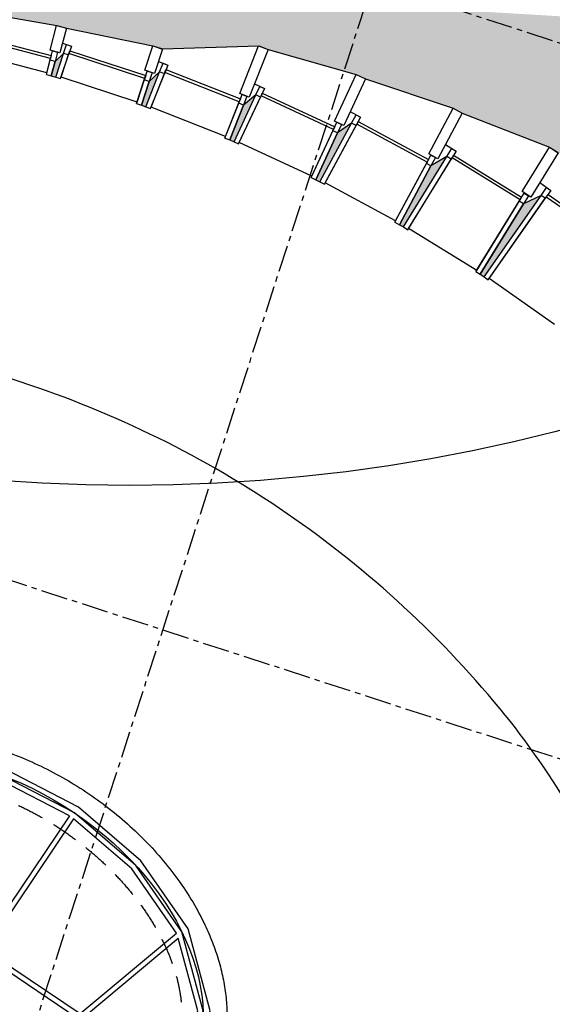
# Model space of a CAD drawing. Header units: millimetres. Extents: x -4106 to 114694, y -37499 to 54647.
# Tile 55 of 109: x 36163 to 42428, y 8550 to 20118. Entities that reach past the tile are written whole.
import ezdxf

# ---------------------------------------------------------------- set-up
doc = ezdxf.new("R2010")
doc.units = ezdxf.units.MM
doc.header["$LTSCALE"] = 50
for name, pattern in [('B0301', [25, 12.5, -6.25, 0, -6.25]), ('XREF_05-werkset$0$B0402', [9.375, 6.25, -3.125]), ('XREF_05-werkset$0$B0702', [4.6875, 3.125, -1.5625]), ('XREF_STRAMIEN$0$B0201', [50, 31.25, -6.25, 6.25, -6.25])]:
    doc.linetypes.add(name, pattern=pattern)
for name, color, linetype in [('FOK_ BRANDSLANGHASPELS', 2, 'Continuous'), ('FOK_07_STRAMIEN', 13, 'B0301'), ('FOK_22_BINNENWANDEN', 2, 'Continuous'), ('XREF_05-werkset$0$AA01254-_egaal-254', 254, 'Continuous'), ('XREF_05-werkset$0$AA31-O--_GLAS', 242, 'Continuous'), ('XREF_05-werkset$0$AI27----_DAKEN', 1, 'Continuous'), ('XREF_05-werkset$0$AI31-O--_GLAS', 242, 'Continuous'), ('XREF_05-werkset$0$AL$8A---_ABT-HULP', 241, 'Continuous'), ('XREF_05-werkset$0$AL01254-_egaal-254', 254, 'Continuous'), ('XREF_05-werkset$0$AL281L3-_STREEPF-OND', 242, 'XREF_05-werkset$0$B0702'), ('XREF_05-werkset$0$AL28MH--_METAAL', 3, 'Continuous'), ('XREF_05-werkset$0$AL31-O--_GLAS', 1, 'Continuous'), ('XREF_05-werkset$0$AL31XH4-_ALUMINIUM', 2, 'Continuous'), ('XREF_05-werkset$0$AL34MH--_METAAL', 2, 'Continuous'), ('XREF_05_PLAFOND$0$AI45----_PLAFONDAFW', 2, 'Continuous'), ('XREF_STRAMIEN$0$AL$7A---_STRAMIEN', 1, 'XREF_STRAMIEN$0$B0201')]:
    doc.layers.add(name, color=color, linetype=linetype)

# ---------------------------------------------------------------- blocks, each defined once
blk = doc.blocks.new('XREF_05-werkset$0$V-H-39-00U_09145B1')
at = {"layer": 'XREF_05-werkset$0$AL$8A---_ABT-HULP'}
blk.add_ellipse((0, 0), major_axis=(2363, -1593), ratio=0.68421, dxfattribs=at)
at = {"layer": 'XREF_05-werkset$0$AL281L3-_STREEPF-OND', "linetype": 'XREF_05-werkset$0$B0402'}
blk.add_open_spline([(-2157, 1454), (-2182, 1416), (-2205, 1377), (-2246, 1296), (-2264, 1255), (-2295, 1168), (-2308, 1124), (-2330, 1031), (-2338, 984), (-2348, 897), (-2351, 857), (-2354, 777), (-2353, 737), (-2349, 645), (-2344, 595), (-2330, 491), (-2320, 439), (-2295, 331), (-2280, 277), (-2245, 168), (-2225, 113), (-2180, 3), (-2155, -53), (-2101, -164), (-2071, -219), (-2007, -330), (-1972, -385), (-1899, -494), (-1860, -548), (-1777, -655), (-1734, -708), (-1644, -812), (-1596, -863), (-1498, -963), (-1448, -1012), (-1343, -1108), (-1289, -1154), (-1178, -1245), (-1121, -1289), (-1004, -1373), (-945, -1414), (-824, -1492), (-762, -1529), (-637, -1600), (-574, -1634), (-436, -1703), (-361, -1737), (-210, -1800), (-133, -1829), (19, -1881), (95, -1904), (247, -1943), (322, -1960), (472, -1988), (546, -1999), (691, -2014), (763, -2018), (887, -2021), (941, -2020), (1045, -2015), (1096, -2011), (1196, -1999), (1245, -1991), (1340, -1973), (1386, -1962), (1475, -1936), (1519, -1922), (1602, -1891), (1643, -1874), (1723, -1835), (1764, -1813), (1841, -1766), (1878, -1740), (1947, -1686), (1980, -1658), (2042, -1598), (2070, -1567), (2124, -1501), (2149, -1467), (2194, -1396), (2215, -1359), (2252, -1283), (2268, -1243), (2297, -1161), (2309, -1119), (2329, -1033), (2337, -989), (2348, -898), (2352, -851), (2354, -756), (2353, -707), (2345, -607), (2339, -555), (2322, -450), (2311, -396), (2283, -286), (2266, -230), (2226, -116), (2204, -58), (2153, 59), (2124, 117), (2063, 234), (2029, 292), (1957, 408), (1918, 466), (1836, 579), (1793, 636), (1701, 747), (1653, 801), (1553, 908), (1501, 961), (1393, 1063), (1337, 1113), (1222, 1210), (1162, 1257), (1041, 1347), (979, 1391), (852, 1474), (788, 1514), (657, 1590), (590, 1626), (456, 1693), (389, 1725), (253, 1783), (184, 1810), (47, 1859), (-22, 1882), (-159, 1921), (-227, 1939), (-363, 1968), (-430, 1981), (-564, 2001), (-630, 2008), (-760, 2018), (-823, 2020), (-946, 2020), (-1006, 2018), (-1121, 2009), (-1178, 2002), (-1287, 1984), (-1340, 1973), (-1443, 1946), (-1493, 1931), (-1589, 1897), (-1634, 1877), (-1714, 1839), (-1749, 1821), (-1816, 1781), (-1848, 1760), (-1916, 1711), (-1951, 1683), (-2019, 1622), (-2050, 1589), (-2108, 1522), (-2133, 1489), (-2157, 1454)], degree=3, knots=[0, 0, 0, 0, 0.085677, 0.085677, 0.170245, 0.170245, 0.254813, 0.254813, 0.339381, 0.339381, 0.405927, 0.405927, 0.472473, 0.472473, 0.552077, 0.552077, 0.632707, 0.632707, 0.713337, 0.713337, 0.793967, 0.793967, 0.874597, 0.874597, 0.955226, 0.955226, 1.035856, 1.035856, 1.116486, 1.116486, 1.197116, 1.197116, 1.277746, 1.277746, 1.358375, 1.358375, 1.439005, 1.439005, 1.519635, 1.519635, 1.600265, 1.600265, 1.680894, 1.680894, 1.761524, 1.761524, 1.855708, 1.855708, 1.949891, 1.949891, 2.044074, 2.044074, 2.138258, 2.138258, 2.232441, 2.232441, 2.326625, 2.326625, 2.399002, 2.399002, 2.471379, 2.471379, 2.543756, 2.543756, 2.616133, 2.616133, 2.68851, 2.68851, 2.760888, 2.760888, 2.839351, 2.839351, 2.919101, 2.919101, 2.99885, 2.99885, 3.0786, 3.0786, 3.158349, 3.158349, 3.238099, 3.238099, 3.317848, 3.317848, 3.397597, 3.397597, 3.476282, 3.476282, 3.555114, 3.555114, 3.633918, 3.633918, 3.714547, 3.714547, 3.795765, 3.795765, 3.879115, 3.879115, 3.963997, 3.963997, 4.04888, 4.04888, 4.133762, 4.133762, 4.218645, 4.218645, 4.303527, 4.303527, 4.38841, 4.38841, 4.473292, 4.473292, 4.558175, 4.558175, 4.643057, 4.643057, 4.72794, 4.72794, 4.812822, 4.812822, 4.897705, 4.897705, 4.982587, 4.982587, 5.06747, 5.06747, 5.152352, 5.152352, 5.237235, 5.237235, 5.322117, 5.322117, 5.406999, 5.406999, 5.49186, 5.49186, 5.573584, 5.573584, 5.655308, 5.655308, 5.737032, 5.737032, 5.818756, 5.818756, 5.90048, 5.90048, 5.968002, 5.968002, 6.035524, 6.035524, 6.118043, 6.118043, 6.203376, 6.203376, 6.283185, 6.283185, 6.283185, 6.283185], dxfattribs=at)
at = {"layer": 'XREF_05-werkset$0$AL34MH--_METAAL'}
for p, q in [((-1121, 792), (-669, 2198)), ((-1173, 827), (-734, 2195)), ((-1206, 777), (-2319, 1527)), ((-1173, 827), (-2285, 1577)), ((1029, 1581), (-8, 42)), ((1079, 1547), (42, 8)), ((-1206, 777), (-2310, -144)), ((-1154, 742), (-2289, -205)), ((-42, -8), (-1154, 742)), ((-8, 42), (-1121, 792)), ((1154, -742), (2289, 204)), ((1206, -777), (2310, 144)), ((42, 8), (1154, -742)), ((-42, -8), (-1079, -1547)), ((8, -42), (-1030, -1581)), ((8, -42), (1121, -792)), ((1121, -792), (669, -2198)), ((1206, -777), (2319, -1527)), ((1173, -827), (734, -2195)), ((1173, -827), (2285, -1576))]:
    blk.add_line(p, q, dxfattribs=at)
at = {"layer": 'XREF_05-werkset$0$AL34MH--_METAAL', "color": 1}
blk.add_lwpolyline([(-1135, -1684), (-275, -2128), (675, -2343), (1665, -2222), (2433, -1640), (2684, -710), (2425, 253), (1869, 1054), (1135, 1684), (275, 2129), (-676, 2343), (-1666, 2222), (-2433, 1640), (-2684, 710), (-2426, -253), (-1870, -1054)], close=True, dxfattribs=at)
at = {"layer": 'XREF_05-werkset$0$AL34MH--_METAAL'}
blk.add_lwpolyline([(-1090, -1617), (-248, -2052), (679, -2262), (1634, -2145), (2363, -1593), (2601, -710), (2352, 219), (1810, 1000), (1090, 1617), (247, 2053), (-680, 2262), (-1634, 2145), (-2363, 1593), (-2602, 710), (-2352, -219), (-1810, -999)], close=True, dxfattribs=at)
for points in [[(1029, 1581), (226, 1996), (-669, 2198)], [(-734, 2195), (-1611, 2087), (-2285, 1577)], [(-2319, 1527), (-2539, 710), (-2310, -144)], [(2289, 204), (1765, 959), (1079, 1547)], [(2319, -1527), (2539, -710), (2310, 144)], [(-2289, -205), (-1765, -959), (-1079, -1547)], [(-1030, -1581), (-227, -1996), (669, -2198)], [(734, -2195), (1611, -2087), (2285, -1576)]]:
    blk.add_lwpolyline(points, dxfattribs=at)
at = {"layer": 'XREF_05-werkset$0$AL34MH--_METAAL', "color": 2}
blk.add_open_spline([(-2596, 1749), (-2618, 1716), (-2639, 1683), (-2685, 1601), (-2710, 1552), (-2755, 1452), (-2775, 1400), (-2810, 1293), (-2826, 1237), (-2851, 1124), (-2861, 1066), (-2875, 949), (-2880, 890), (-2883, 762), (-2882, 692), (-2872, 553), (-2864, 482), (-2840, 341), (-2825, 271), (-2788, 129), (-2767, 59), (-2717, -82), (-2690, -152), (-2619, -311), (-2575, -400), (-2478, -575), (-2424, -661), (-2309, -831), (-2247, -914), (-2116, -1077), (-2046, -1157), (-1900, -1311), (-1823, -1386), (-1664, -1531), (-1581, -1601), (-1410, -1734), (-1322, -1798), (-1141, -1918), (-1048, -1975), (-860, -2082), (-764, -2132), (-569, -2224), (-471, -2266), (-272, -2342), (-172, -2376), (28, -2435), (129, -2460), (329, -2501), (429, -2517), (628, -2540), (726, -2547), (921, -2551), (1017, -2548), (1187, -2534), (1261, -2524), (1408, -2499), (1480, -2484), (1620, -2446), (1689, -2424), (1822, -2373), (1886, -2345), (2011, -2281), (2072, -2246), (2175, -2178), (2218, -2146), (2303, -2079), (2343, -2043), (2419, -1969), (2455, -1930), (2523, -1850), (2555, -1808), (2614, -1722), (2642, -1677), (2693, -1586), (2717, -1538), (2755, -1450), (2771, -1408), (2800, -1324), (2813, -1282), (2835, -1195), (2845, -1151), (2864, -1043), (2872, -979), (2882, -847), (2883, -779), (2879, -642), (2874, -573), (2857, -435), (2845, -365), (2814, -226), (2796, -156), (2753, -17), (2728, 52), (2673, 191), (2643, 260), (2564, 421), (2514, 513), (2404, 693), (2345, 780), (2219, 951), (2152, 1034), (2011, 1195), (1937, 1273), (1782, 1424), (1702, 1498), (1534, 1638), (1447, 1706), (1270, 1834), (1179, 1894), (994, 2008), (899, 2061), (708, 2160), (611, 2205), (414, 2289), (315, 2326), (116, 2393), (16, 2423), (-184, 2472), (-285, 2493), (-484, 2524), (-583, 2536), (-779, 2549), (-876, 2551), (-1068, 2545), (-1162, 2537), (-1346, 2512), (-1436, 2494), (-1612, 2449), (-1697, 2422), (-1862, 2357), (-1941, 2319), (-2063, 2251), (-2109, 2222), (-2198, 2161), (-2242, 2128), (-2326, 2059), (-2366, 2022), (-2442, 1944), (-2478, 1904), (-2542, 1826), (-2569, 1788), (-2596, 1749)], degree=3, knots=[0, 0, 0, 0, 0.05045, 0.05045, 0.119977, 0.119977, 0.189503, 0.189503, 0.262133, 0.262133, 0.334763, 0.334763, 0.407393, 0.407393, 0.491149, 0.491149, 0.574905, 0.574905, 0.658661, 0.658661, 0.742417, 0.742417, 0.826173, 0.826173, 0.933369, 0.933369, 1.040565, 1.040565, 1.147761, 1.147761, 1.254957, 1.254957, 1.362153, 1.362153, 1.469349, 1.469349, 1.576545, 1.576545, 1.683741, 1.683741, 1.790937, 1.790937, 1.898133, 1.898133, 2.005329, 2.005329, 2.112525, 2.112525, 2.219721, 2.219721, 2.326917, 2.326917, 2.434113, 2.434113, 2.520166, 2.520166, 2.606219, 2.606219, 2.692272, 2.692272, 2.778325, 2.778325, 2.864378, 2.864378, 2.932201, 2.932201, 2.99992, 2.99992, 3.066677, 3.066677, 3.133433, 3.133433, 3.20019, 3.20019, 3.266947, 3.266947, 3.32295, 3.32295, 3.378952, 3.378952, 3.434955, 3.434955, 3.514941, 3.514941, 3.597499, 3.597499, 3.680057, 3.680057, 3.762615, 3.762615, 3.845173, 3.845173, 3.927731, 3.927731, 4.01029, 4.01029, 4.122894, 4.122894, 4.233162, 4.233162, 4.34215, 4.34215, 4.450472, 4.450472, 4.558936, 4.558936, 4.667378, 4.667378, 4.774827, 4.774827, 4.881775, 4.881775, 4.988723, 4.988723, 5.095671, 5.095671, 5.202618, 5.202618, 5.309566, 5.309566, 5.416514, 5.416514, 5.523461, 5.523461, 5.630409, 5.630409, 5.737357, 5.737357, 5.844305, 5.844305, 5.951252, 5.951252, 6.01756, 6.01756, 6.086324, 6.086324, 6.155088, 6.155088, 6.223852, 6.223852, 6.283185, 6.283185, 6.283185, 6.283185], dxfattribs=at)
blk = doc.blocks.new('XREF_05-werkset')
at = {"layer": 'XREF_05-werkset$0$AA01254-_egaal-254'}
h = blk.add_hatch(color=256, dxfattribs=at)
edge = h.paths.add_edge_path()
edge.add_arc((59883, 10790), 8326, 86.5941, 180.5095, ccw=False)
edge.add_line((60378, 19101), (31178, 20830))
edge.add_line((31178, 20830), (31160, 20518))
edge.add_line((31160, 20518), (32076, 20625))
edge.add_line((32076, 20625), (32196, 20619))
edge.add_line((32196, 20619), (33203, 20540))
edge.add_line((33203, 20540), (33323, 20530))
edge.add_line((33323, 20530), (34336, 20415))
edge.add_line((34336, 20415), (34455, 20398))
edge.add_line((34455, 20398), (35468, 20251))
edge.add_line((35468, 20251), (35585, 20227))
edge.add_line((35585, 20227), (36599, 20050))
edge.add_line((36599, 20050), (36715, 20019))
edge.add_line((36715, 20019), (37730, 19811))
edge.add_line((37730, 19811), (37844, 19774))
edge.add_line((37844, 19774), (38974, 19813))
edge.add_line((38974, 19813), (39086, 19768))
edge.add_line((39086, 19768), (40122, 19476))
edge.add_line((40122, 19476), (40231, 19425))
edge.add_line((40231, 19425), (41263, 19079))
edge.add_line((41263, 19079), (41369, 19022))
edge.add_line((41369, 19022), (42394, 18620))
edge.add_line((42394, 18620), (42496, 18557))
edge.add_line((42496, 18557), (43512, 18098))
edge.add_line((43512, 18098), (43610, 18029))
edge.add_line((43610, 18029), (44611, 17510))
edge.add_line((44611, 17510), (44705, 17435))
edge.add_line((44705, 17435), (45685, 16853))
edge.add_line((45685, 16853), (45775, 16773))
edge.add_line((45775, 16773), (46729, 16127))
edge.add_line((46729, 16127), (46814, 16042))
edge.add_line((46814, 16042), (47734, 15328))
edge.add_line((47734, 15328), (47814, 15238))
edge.add_line((47814, 15238), (48691, 14456))
edge.add_line((48691, 14456), (48765, 14362))
edge.add_line((48765, 14362), (49590, 13510))
edge.add_line((49590, 13510), (49658, 13412))
edge.add_line((49658, 13412), (50480, 12392))
edge.add_line((50480, 12392), (51558, 10716))
at = {"layer": 'XREF_05-werkset$0$AA31-O--_GLAS'}
for points in [[(36588, 19444), (36679, 19723), (36580, 19629), (36535, 19460)], [(37647, 19095), (37809, 19504), (37686, 19392), (37595, 19114)], [(38684, 18684), (38939, 19234), (38795, 19115), (38633, 18706)], [(39695, 18212), (40067, 18903), (39901, 18788), (39645, 18237)], [(41187, 18511), (41000, 18401), (40629, 17710), (40677, 17683)], [(41626, 17096), (42296, 18054), (42090, 17955), (41580, 17127)]]:
    blk.add_hatch(color=252, dxfattribs=at).paths.add_polyline_path(points)
at = {"layer": 'XREF_05-werkset$0$AI27----_DAKEN'}
blk.add_lwpolyline([(42983, 4287, 0.132035), (43749, 6519, 0.106652), (43331, 9393, 0.083387), (41814, 12021, 0.072103), (39219, 14376, 0.072103), (36063, 15897, 0.083387), (33058, 16317, 0.106652), (30237, 15626, 0.132035), (28455, 14079, 0.132035), (27689, 11846, 0.106652), (28107, 8972, 0.083387), (29624, 6344, 0.072103), (32218, 3989, 0.072103), (35375, 2468, 0.083387), (38380, 2048, 0.106652), (41201, 2739, 0.132035)], format="xyb", close=True, dxfattribs=at)
at = {"layer": 'XREF_05-werkset$0$AI31-O--_GLAS'}
for points in [[(36588, 19444), (36679, 19723), (36580, 19629), (36535, 19460)], [(37647, 19095), (37809, 19504), (37686, 19392), (37595, 19114)], [(38684, 18684), (38939, 19234), (38795, 19115), (38633, 18706)], [(39695, 18212), (40067, 18903), (39901, 18788), (39645, 18237)], [(41187, 18511), (41000, 18401), (40629, 17710), (40677, 17683)], [(41626, 17096), (42296, 18054), (42090, 17955), (41580, 17127)]]:
    blk.add_lwpolyline(points, close=True, dxfattribs=at)
at = {"layer": 'XREF_05-werkset$0$AL01254-_egaal-254'}
blk.add_lwpolyline([(35585, 20227), (36599, 20050), (36715, 20019), (37730, 19811), (37844, 19774), (38974, 19813), (39086, 19768), (40122, 19476), (40231, 19425), (41263, 19079), (41369, 19022), (42394, 18620), (42496, 18557)], dxfattribs=at)
at = {"layer": 'XREF_05-werkset$0$AL28MH--_METAAL'}
for points in [[(36598, 20049), (36714, 20018), (36637, 19728), (36521, 19759)], [(37729, 19810), (37843, 19773), (37749, 19487), (37635, 19525)], [(38973, 19812), (39085, 19767), (38863, 19207), (38752, 19251)], [(40121, 19475), (40230, 19424), (39975, 18876), (39866, 18926)], [(41262, 19078), (41368, 19021), (41080, 18485), (40974, 18542)], [(42393, 18619), (42495, 18556), (42174, 18035), (42072, 18098)]]:
    blk.add_lwpolyline(points, close=True, dxfattribs=at)
at = {"layer": 'XREF_05-werkset$0$AL31-O--_GLAS'}
for p, q in [((36526, 19662), (35617, 19903)), ((35626, 19936), (36535, 19696)), ((36535, 19696), (36526, 19662)), ((36742, 19721), (36753, 19754)), ((37635, 19428), (36742, 19721)), ((36753, 19754), (37646, 19461)), ((37646, 19461), (37635, 19428)), ((37871, 19499), (37884, 19532)), ((38746, 19154), (37871, 19499)), ((37884, 19532), (38759, 19187)), ((39002, 19225), (39016, 19257)), ((39854, 18829), (39002, 19225)), ((39016, 19257), (39869, 18861)), ((38759, 19187), (38746, 19154)), ((39869, 18861), (39854, 18829)), ((40128, 18891), (40145, 18922)), ((40956, 18446), (40128, 18891)), ((40145, 18922), (40973, 18477)), ((41248, 18495), (41266, 18525)), ((41266, 18525), (42067, 18032)), ((40973, 18477), (40956, 18446)), ((42048, 18002), (41248, 18495)), ((42356, 18035), (42377, 18064)), ((42377, 18064), (43147, 17525)), ((42067, 18032), (42048, 18002)), ((43126, 17496), (42356, 18035))]:
    blk.add_line(p, q, dxfattribs=at)
at = {"layer": 'XREF_05-werkset$0$AL31-O--_GLAS', "extrusion": (-0.255866, -0.965997, 0.037182)}
for p, q in [((36526, 19662), (35617, 19903)), ((36481, 19493), (35573, 19733)), ((36477, 19475), (36522, 19644)), ((36481, 19493), (36526, 19662)), ((36535, 19460), (36580, 19629)), ((36477, 19475), (36535, 19460))]:
    blk.add_line(p, q, dxfattribs=at)
at = {"layer": 'XREF_05-werkset$0$AL31-O--_GLAS', "extrusion": (0.255866, 0.965997, -0.037182)}
blk.add_line((35626, 19936), (36535, 19696), dxfattribs=at)
at = {"layer": 'XREF_05-werkset$0$AL31-O--_GLAS', "extrusion": (0.966666, -0.256042, 1.18151e-05)}
for p, q in [((36535, 19696), (36526, 19662)), ((36481, 19493), (36526, 19662)), ((36535, 19460), (36580, 19629))]:
    blk.add_line(p, q, dxfattribs=at)
at = {"layer": 'XREF_05-werkset$0$AL31-O--_GLAS', "extrusion": (-0.95008, 0.312006, 1.17758e-11)}
for p, q in [((36588, 19444), (36679, 19723)), ((36651, 19443), (36742, 19721)), ((36742, 19721), (36753, 19754)), ((37538, 19132), (37629, 19411))]:
    blk.add_line(p, q, dxfattribs=at)
at = {"layer": 'XREF_05-werkset$0$AL31-O--_GLAS', "extrusion": (-0.311403, -0.948243, 0.062165)}
for p, q in [((36588, 19444), (36679, 19723)), ((36645, 19426), (36736, 19704)), ((36651, 19443), (36742, 19721)), ((37635, 19428), (36742, 19721)), ((36588, 19444), (36645, 19426)), ((37544, 19149), (36651, 19443)), ((37538, 19132), (37629, 19411)), ((37544, 19149), (37635, 19428)), ((37595, 19114), (37686, 19392)), ((37538, 19132), (37595, 19114))]:
    blk.add_line(p, q, dxfattribs=at)
at = {"layer": 'XREF_05-werkset$0$AL31-O--_GLAS', "extrusion": (0.95008, -0.312006, -1.17758e-11)}
for p, q in [((36645, 19426), (36736, 19704)), ((37646, 19461), (37635, 19428)), ((37544, 19149), (37635, 19428)), ((37595, 19114), (37686, 19392))]:
    blk.add_line(p, q, dxfattribs=at)
at = {"layer": 'XREF_05-werkset$0$AL31-O--_GLAS', "extrusion": (0.311403, 0.948243, -0.062165)}
blk.add_line((36753, 19754), (37646, 19461), dxfattribs=at)
at = {"layer": 'XREF_05-werkset$0$AL31-O--_GLAS', "extrusion": (-0.966666, 0.256042, -1.18151e-05)}
blk.add_line((36477, 19475), (36522, 19644), dxfattribs=at)
at = {"layer": 'XREF_05-werkset$0$AL31-O--_GLAS', "extrusion": (-0.930141, 0.367203, -1.77929e-05)}
for p, q in [((37647, 19095), (37809, 19504)), ((37710, 19089), (37871, 19499)), ((37871, 19499), (37884, 19532)), ((38577, 18728), (38739, 19137))]:
    blk.add_line(p, q, dxfattribs=at)
at = {"layer": 'XREF_05-werkset$0$AL31-O--_GLAS', "extrusion": (-0.365604, -0.926084, 0.093286)}
for p, q in [((37647, 19095), (37809, 19504)), ((37703, 19073), (37865, 19482)), ((37710, 19089), (37871, 19499)), ((38746, 19154), (37871, 19499)), ((37647, 19095), (37703, 19073)), ((38584, 18744), (37710, 19089)), ((38577, 18728), (38739, 19137)), ((38584, 18744), (38746, 19154)), ((38633, 18706), (38795, 19115)), ((38577, 18728), (38633, 18706))]:
    blk.add_line(p, q, dxfattribs=at)
at = {"layer": 'XREF_05-werkset$0$AL31-O--_GLAS', "extrusion": (0.930141, -0.367203, 1.77929e-05)}
for p, q in [((37703, 19073), (37865, 19482)), ((38584, 18744), (38746, 19154)), ((38633, 18706), (38795, 19115)), ((38759, 19187), (38746, 19154))]:
    blk.add_line(p, q, dxfattribs=at)
at = {"layer": 'XREF_05-werkset$0$AL31-O--_GLAS', "extrusion": (0.365604, 0.926084, -0.093286)}
blk.add_line((37884, 19532), (38759, 19187), dxfattribs=at)
at = {"layer": 'XREF_05-werkset$0$AL31-O--_GLAS', "extrusion": (-0.906997, 0.421137, 2.04855e-05)}
for p, q in [((38684, 18684), (38939, 19234)), ((38746, 18675), (39002, 19225)), ((39002, 19225), (39016, 19257)), ((39591, 18263), (39846, 18813))]:
    blk.add_line(p, q, dxfattribs=at)
at = {"layer": 'XREF_05-werkset$0$AL31-O--_GLAS', "extrusion": (-0.417671, -0.899537, 0.128004)}
for p, q in [((38684, 18684), (38939, 19234)), ((38738, 18659), (38994, 19209)), ((38746, 18675), (39002, 19225)), ((39854, 18829), (39002, 19225)), ((39591, 18263), (39846, 18813)), ((39598, 18279), (39854, 18829)), ((39645, 18237), (39901, 18788)), ((38684, 18684), (38738, 18659)), ((39598, 18279), (38746, 18675)), ((39591, 18263), (39645, 18237))]:
    blk.add_line(p, q, dxfattribs=at)
at = {"layer": 'XREF_05-werkset$0$AL31-O--_GLAS', "extrusion": (0.906997, -0.421137, -2.04855e-05)}
for p, q in [((38738, 18659), (38994, 19209)), ((39869, 18861), (39854, 18829)), ((39598, 18279), (39854, 18829)), ((39645, 18237), (39901, 18788))]:
    blk.add_line(p, q, dxfattribs=at)
at = {"layer": 'XREF_05-werkset$0$AL31-O--_GLAS', "extrusion": (0.417671, 0.899537, -0.128004)}
blk.add_line((39016, 19257), (39869, 18861), dxfattribs=at)
at = {"layer": 'XREF_05-werkset$0$AL31-O--_GLAS', "extrusion": (-0.880731, 0.473616, -1.68293e-05)}
for p, q in [((39695, 18212), (40067, 18903)), ((39757, 18200), (40128, 18891)), ((40128, 18891), (40145, 18922)), ((40576, 17739), (40948, 18430))]:
    blk.add_line(p, q, dxfattribs=at)
at = {"layer": 'XREF_05-werkset$0$AL31-O--_GLAS', "extrusion": (-0.467157, -0.868714, 0.164622)}
for p, q in [((39695, 18212), (40067, 18903)), ((39748, 18184), (40120, 18875)), ((39757, 18200), (40128, 18891)), ((40956, 18446), (40128, 18891)), ((40576, 17739), (40948, 18430)), ((40585, 17754), (40956, 18446)), ((40629, 17710), (41000, 18401)), ((39695, 18212), (39748, 18184)), ((40585, 17754), (39757, 18200)), ((40576, 17739), (40629, 17710))]:
    blk.add_line(p, q, dxfattribs=at)
at = {"layer": 'XREF_05-werkset$0$AL31-O--_GLAS', "extrusion": (0.880731, -0.473616, 1.68293e-05)}
for p, q in [((39748, 18184), (40120, 18875)), ((40585, 17754), (40956, 18446)), ((40629, 17710), (41000, 18401)), ((40973, 18477), (40956, 18446))]:
    blk.add_line(p, q, dxfattribs=at)
at = {"layer": 'XREF_05-werkset$0$AL31-O--_GLAS', "extrusion": (0.467157, 0.868714, -0.164622)}
blk.add_line((40145, 18922), (40973, 18477), dxfattribs=at)
at = {"layer": 'XREF_05-werkset$0$AL31-O--_GLAS', "extrusion": (-0.851431, 0.524466, -1.62854e-05)}
for p, q in [((40677, 17683), (41187, 18511)), ((41248, 18495), (41266, 18525)), ((40737, 17666), (41248, 18495)), ((41528, 17158), (42038, 17986))]:
    blk.add_line(p, q, dxfattribs=at)
at = {"layer": 'XREF_05-werkset$0$AL31-O--_GLAS', "extrusion": (-0.513591, -0.833769, 0.202618)}
for p, q in [((40677, 17683), (41187, 18511)), ((40728, 17651), (41238, 18479)), ((40737, 17666), (41248, 18495)), ((42048, 18002), (41248, 18495)), ((41528, 17158), (42038, 17986)), ((41538, 17173), (42048, 18002)), ((41580, 17127), (42090, 17955)), ((40677, 17683), (40728, 17651)), ((41538, 17173), (40737, 17666)), ((41528, 17158), (41580, 17127))]:
    blk.add_line(p, q, dxfattribs=at)
at = {"layer": 'XREF_05-werkset$0$AL31-O--_GLAS', "extrusion": (0.513591, 0.833769, -0.202618)}
blk.add_line((41266, 18525), (42067, 18032), dxfattribs=at)
at = {"layer": 'XREF_05-werkset$0$AL31-O--_GLAS', "extrusion": (0.851431, -0.524466, 1.62854e-05)}
for p, q in [((40728, 17651), (41238, 18479)), ((41538, 17173), (42048, 18002)), ((41580, 17127), (42090, 17955)), ((42067, 18032), (42048, 18002))]:
    blk.add_line(p, q, dxfattribs=at)
at = {"layer": 'XREF_05-werkset$0$AL31-O--_GLAS', "extrusion": (-0.819199, 0.57351, -1.56957e-05)}
for p, q in [((41626, 17096), (42296, 18054)), ((42356, 18035), (42377, 18064)), ((41685, 17076), (42356, 18035))]:
    blk.add_line(p, q, dxfattribs=at)
at = {"layer": 'XREF_05-werkset$0$AL31-O--_GLAS', "extrusion": (-0.556558, -0.794977, 0.24136)}
for p, q in [((41626, 17096), (42296, 18054)), ((41675, 17062), (42345, 18020)), ((41685, 17076), (42356, 18035)), ((43126, 17496), (42356, 18035)), ((41626, 17096), (41675, 17062)), ((42455, 16537), (41685, 17076))]:
    blk.add_line(p, q, dxfattribs=at)
at = {"layer": 'XREF_05-werkset$0$AL31-O--_GLAS', "extrusion": (0.556558, 0.794977, -0.24136)}
blk.add_line((42377, 18064), (43147, 17525), dxfattribs=at)
at = {"layer": 'XREF_05-werkset$0$AL31-O--_GLAS', "extrusion": (0.819199, -0.57351, 1.56957e-05)}
blk.add_line((41675, 17062), (42345, 18020), dxfattribs=at)
at = {"layer": 'XREF_05-werkset$0$AL31XH4-_ALUMINIUM'}
for p, q in [((36667, 19843), (36771, 19809)), ((36679, 19723), (36714, 19827)), ((36771, 19809), (36736, 19704)), ((36522, 19644), (36550, 19751)), ((36550, 19751), (36608, 19735)), ((36608, 19735), (36580, 19629)), ((36736, 19704), (36679, 19723)), ((36580, 19629), (36522, 19644)), ((37796, 19628), (37905, 19585)), ((37809, 19504), (37850, 19607)), ((37905, 19585), (37865, 19482)), ((37629, 19411), (37664, 19515)), ((37664, 19515), (37721, 19497)), ((37721, 19497), (37686, 19392)), ((37865, 19482), (37809, 19504)), ((37686, 19392), (37629, 19411)), ((38925, 19363), (39041, 19309)), ((38939, 19234), (38986, 19335)), ((38739, 19137), (38780, 19240)), ((38780, 19240), (38835, 19218)), ((38835, 19218), (38795, 19115)), ((38994, 19209), (38939, 19234)), ((39041, 19309), (38994, 19209)), ((38795, 19115), (38739, 19137)), ((40051, 19039), (40172, 18973)), ((40067, 18903), (40120, 19002)), ((40172, 18973), (40120, 18875)), ((39846, 18813), (39893, 18913)), ((39893, 18913), (39948, 18888)), ((39948, 18888), (39901, 18788)), ((40120, 18875), (40067, 18903)), ((39901, 18788), (39846, 18813)), ((41170, 18653), (41297, 18575)), ((40948, 18430), (41000, 18528)), ((41000, 18528), (41053, 18500)), ((41187, 18511), (41246, 18606)), ((41238, 18479), (41187, 18511)), ((41297, 18575), (41238, 18479)), ((41000, 18401), (40948, 18430)), ((41053, 18500), (41000, 18401)), ((42279, 18205), (42410, 18112)), ((42038, 17986), (42097, 18082)), ((42148, 18050), (42090, 17955)), ((42097, 18082), (42148, 18050)), ((42296, 18054), (42361, 18147)), ((42345, 18020), (42296, 18054)), ((42410, 18112), (42345, 18020)), ((42090, 17955), (42038, 17986))]:
    blk.add_line(p, q, dxfattribs=at)
at = {"layer": 'XREF_05-werkset$0$AL31XH4-_ALUMINIUM', "extrusion": (-0.95008, 0.312006, 1.17758e-11)}
for p, q in [((36679, 19723), (36714, 19827)), ((37629, 19411), (37664, 19515))]:
    blk.add_line(p, q, dxfattribs=at)
at = {"layer": 'XREF_05-werkset$0$AL31XH4-_ALUMINIUM', "extrusion": (0.311403, 0.948243, -0.062165)}
for p, q in [((36714, 19827), (36771, 19809)), ((37664, 19515), (37721, 19497))]:
    blk.add_line(p, q, dxfattribs=at)
at = {"layer": 'XREF_05-werkset$0$AL31XH4-_ALUMINIUM', "extrusion": (0.95008, -0.312006, -1.17758e-11)}
for p, q in [((36771, 19809), (36736, 19704)), ((37721, 19497), (37686, 19392))]:
    blk.add_line(p, q, dxfattribs=at)
at = {"layer": 'XREF_05-werkset$0$AL31XH4-_ALUMINIUM', "extrusion": (-0.966666, 0.256042, -1.18151e-05)}
blk.add_line((36522, 19644), (36550, 19751), dxfattribs=at)
at = {"layer": 'XREF_05-werkset$0$AL31XH4-_ALUMINIUM', "extrusion": (0.255866, 0.965997, -0.037182)}
blk.add_line((36550, 19751), (36608, 19735), dxfattribs=at)
at = {"layer": 'XREF_05-werkset$0$AL31XH4-_ALUMINIUM', "extrusion": (0.966666, -0.256042, 1.18151e-05)}
blk.add_line((36608, 19735), (36580, 19629), dxfattribs=at)
at = {"layer": 'XREF_05-werkset$0$AL31XH4-_ALUMINIUM', "extrusion": (-0.311403, -0.948243, 0.062165)}
for p, q in [((36736, 19704), (36679, 19723)), ((37686, 19392), (37629, 19411))]:
    blk.add_line(p, q, dxfattribs=at)
at = {"layer": 'XREF_05-werkset$0$AL31XH4-_ALUMINIUM', "extrusion": (-0.255866, -0.965997, 0.037182)}
blk.add_line((36580, 19629), (36522, 19644), dxfattribs=at)
at = {"layer": 'XREF_05-werkset$0$AL31XH4-_ALUMINIUM', "extrusion": (-0.930141, 0.367203, -1.77929e-05)}
for p, q in [((37809, 19504), (37850, 19607)), ((38739, 19137), (38780, 19240))]:
    blk.add_line(p, q, dxfattribs=at)
at = {"layer": 'XREF_05-werkset$0$AL31XH4-_ALUMINIUM', "extrusion": (0.365604, 0.926084, -0.093286)}
for p, q in [((37850, 19607), (37905, 19585)), ((38780, 19240), (38835, 19218))]:
    blk.add_line(p, q, dxfattribs=at)
at = {"layer": 'XREF_05-werkset$0$AL31XH4-_ALUMINIUM', "extrusion": (0.930141, -0.367203, 1.77929e-05)}
for p, q in [((37905, 19585), (37865, 19482)), ((38835, 19218), (38795, 19115))]:
    blk.add_line(p, q, dxfattribs=at)
at = {"layer": 'XREF_05-werkset$0$AL31XH4-_ALUMINIUM', "extrusion": (-0.365604, -0.926084, 0.093286)}
for p, q in [((37865, 19482), (37809, 19504)), ((38795, 19115), (38739, 19137))]:
    blk.add_line(p, q, dxfattribs=at)
at = {"layer": 'XREF_05-werkset$0$AL31XH4-_ALUMINIUM', "extrusion": (-0.906997, 0.421137, 2.04855e-05)}
for p, q in [((38939, 19234), (38986, 19335)), ((39846, 18813), (39893, 18913))]:
    blk.add_line(p, q, dxfattribs=at)
at = {"layer": 'XREF_05-werkset$0$AL31XH4-_ALUMINIUM', "extrusion": (0.417671, 0.899537, -0.128004)}
for p, q in [((38986, 19335), (39041, 19309)), ((39893, 18913), (39948, 18888))]:
    blk.add_line(p, q, dxfattribs=at)
at = {"layer": 'XREF_05-werkset$0$AL31XH4-_ALUMINIUM', "extrusion": (-0.417671, -0.899537, 0.128004)}
for p, q in [((38994, 19209), (38939, 19234)), ((39901, 18788), (39846, 18813))]:
    blk.add_line(p, q, dxfattribs=at)
at = {"layer": 'XREF_05-werkset$0$AL31XH4-_ALUMINIUM', "extrusion": (0.906997, -0.421137, -2.04855e-05)}
for p, q in [((39041, 19309), (38994, 19209)), ((39948, 18888), (39901, 18788))]:
    blk.add_line(p, q, dxfattribs=at)
at = {"layer": 'XREF_05-werkset$0$AL31XH4-_ALUMINIUM', "extrusion": (-0.880731, 0.473616, -1.68293e-05)}
for p, q in [((40067, 18903), (40120, 19002)), ((40948, 18430), (41000, 18528))]:
    blk.add_line(p, q, dxfattribs=at)
at = {"layer": 'XREF_05-werkset$0$AL31XH4-_ALUMINIUM', "extrusion": (0.467157, 0.868714, -0.164622)}
for p, q in [((40120, 19002), (40172, 18973)), ((41000, 18528), (41053, 18500))]:
    blk.add_line(p, q, dxfattribs=at)
at = {"layer": 'XREF_05-werkset$0$AL31XH4-_ALUMINIUM', "extrusion": (0.880731, -0.473616, 1.68293e-05)}
for p, q in [((40172, 18973), (40120, 18875)), ((41053, 18500), (41000, 18401))]:
    blk.add_line(p, q, dxfattribs=at)
at = {"layer": 'XREF_05-werkset$0$AL31XH4-_ALUMINIUM', "extrusion": (-0.467157, -0.868714, 0.164622)}
for p, q in [((40120, 18875), (40067, 18903)), ((41000, 18401), (40948, 18430))]:
    blk.add_line(p, q, dxfattribs=at)
at = {"layer": 'XREF_05-werkset$0$AL31XH4-_ALUMINIUM', "extrusion": (-0.851431, 0.524466, -1.62854e-05)}
for p, q in [((41187, 18511), (41246, 18606)), ((42038, 17986), (42097, 18082))]:
    blk.add_line(p, q, dxfattribs=at)
at = {"layer": 'XREF_05-werkset$0$AL31XH4-_ALUMINIUM', "extrusion": (-0.513591, -0.833769, 0.202618)}
for p, q in [((41238, 18479), (41187, 18511)), ((42090, 17955), (42038, 17986))]:
    blk.add_line(p, q, dxfattribs=at)
at = {"layer": 'XREF_05-werkset$0$AL31XH4-_ALUMINIUM', "extrusion": (0.851431, -0.524466, 1.62854e-05)}
for p, q in [((41297, 18575), (41238, 18479)), ((42148, 18050), (42090, 17955))]:
    blk.add_line(p, q, dxfattribs=at)
at = {"layer": 'XREF_05-werkset$0$AL31XH4-_ALUMINIUM', "extrusion": (0.513591, 0.833769, -0.202618)}
for p, q in [((41246, 18606), (41297, 18575)), ((42097, 18082), (42148, 18050))]:
    blk.add_line(p, q, dxfattribs=at)
at = {"layer": 'XREF_05-werkset$0$AL31XH4-_ALUMINIUM', "extrusion": (-0.819199, 0.57351, -1.56957e-05)}
blk.add_line((42296, 18054), (42361, 18147), dxfattribs=at)
at = {"layer": 'XREF_05-werkset$0$AL31XH4-_ALUMINIUM', "extrusion": (-0.556558, -0.794977, 0.24136)}
blk.add_line((42345, 18020), (42296, 18054), dxfattribs=at)
at = {"layer": 'XREF_05-werkset$0$AL31XH4-_ALUMINIUM', "extrusion": (0.819199, -0.57351, 1.56957e-05)}
blk.add_line((42410, 18112), (42345, 18020), dxfattribs=at)
at = {"layer": 'XREF_05-werkset$0$AL31XH4-_ALUMINIUM', "extrusion": (0.556558, 0.794977, -0.24136)}
blk.add_line((42361, 18147), (42410, 18112), dxfattribs=at)
blk.add_blockref('XREF_05-werkset$0$V-H-39-00U_09145B1', (35719, 9183))
blk = doc.blocks.new('XREF_STRAMIEN')
at = {"layer": 'XREF_STRAMIEN$0$AL$7A---_STRAMIEN', "ltscale": 0.2}
for p, q in [((4081.1, 32318.5), (99881.1, 1228.2)), ((4081.1, 23907.8), (99881.1, -7182.6))]:
    blk.add_line(p, q, dxfattribs=at)
blk.add_lwpolyline([(47796.9, 43612.9), (28585.1, -15584.9)], dxfattribs=at)
blk = doc.blocks.new('XREF_05_PLAFOND')
at = {"layer": 'XREF_05_PLAFOND$0$AI45----_PLAFONDAFW'}
h = blk.add_hatch(dxfattribs=at)
h.set_pattern_fill('_USER,_O', color=256, scale=600, angle=90, pattern_type=0)
h.set_pattern_definition([(81.94, (95233.5, 35104.6), (-594.073, 84.126), [])])
edge = h.paths.add_edge_path(flags=16)
edge.add_arc((41622, 26897), 5450, 0, 360)
h.paths.add_polyline_path([(49934, 30177), (51534, 30177), (51534, 27777), (49934, 27777)], flags=16)
edge = h.paths.add_edge_path(flags=16)
edge.add_arc((86127, 26613), 3800, 0, 360)
edge = h.paths.add_edge_path(flags=16)
edge.add_arc((74999, -10767), 5450, 0, 360)
edge = h.paths.add_edge_path()
edge.add_line((31231, 21828), (22997, 22270))
edge.add_line((22997, 22270), (24807, 36095))
edge.add_line((24807, 36095), (95374, 36095))
edge.add_line((95374, 36095), (86393, -27328))
edge.add_line((86393, -27328), (68974, -21675))
edge.add_line((68974, -21675), (69214, 10716))
edge.add_arc((59885, 10785), 9330, 359.5745, 446.6108)
edge.add_line((60436, 20099), (31231, 21828))
h = blk.add_hatch(dxfattribs=at)
h.set_pattern_fill('_USER,_O', color=256, scale=1800, pattern_type=0)
h.set_pattern_definition([(351.94, (95233.5, 35104.6), (252.378, 1782.22), [])])
edge = h.paths.add_edge_path(flags=16)
edge.add_arc((74999, -10767), 5450, 0, 360)
edge = h.paths.add_edge_path(flags=16)
edge.add_arc((41622, 26897), 5450, 0, 360)
h.paths.add_polyline_path([(49934, 30177), (51534, 30177), (51534, 27777), (49934, 27777)], flags=16)
edge = h.paths.add_edge_path(flags=16)
edge.add_arc((86127, 26613), 3800, 0, 360)
edge = h.paths.add_edge_path()
edge.add_line((31231, 21828), (22997, 22270))
edge.add_line((22997, 22270), (24807, 36095))
edge.add_line((24807, 36095), (95374, 36095))
edge.add_line((95374, 36095), (86393, -27328))
edge.add_line((86393, -27328), (68974, -21675))
edge.add_line((68974, -21675), (69214, 10716))
edge.add_arc((59885, 10785), 9330, 359.5745, 446.6108)
edge.add_line((60436, 20099), (31231, 21828))
blk = doc.blocks.new('A$C4D8164B4')
at = {"layer": 'FOK_ BRANDSLANGHASPELS', "color": 2}
blk.add_circle((20000, 20000), 20000, dxfattribs=at)

msp = doc.modelspace()

# ---------------------------------------------------------------- block references
msp.add_blockref('XREF_05_PLAFOND', (0, 0))
at = {"layer": 'FOK_ BRANDSLANGHASPELS'}
for p in [(17457.6, 14646.8), (40125.7, 11556.7)]:
    msp.add_blockref('A$C4D8164B4', p, dxfattribs=at)
at = {"layer": 'FOK_07_STRAMIEN'}
msp.add_blockref('XREF_STRAMIEN', (0, 0), dxfattribs=at)
at = {"layer": 'FOK_22_BINNENWANDEN'}
msp.add_blockref('XREF_05-werkset', (0, 0), dxfattribs=at)

doc.saveas('drawing.dxf')
